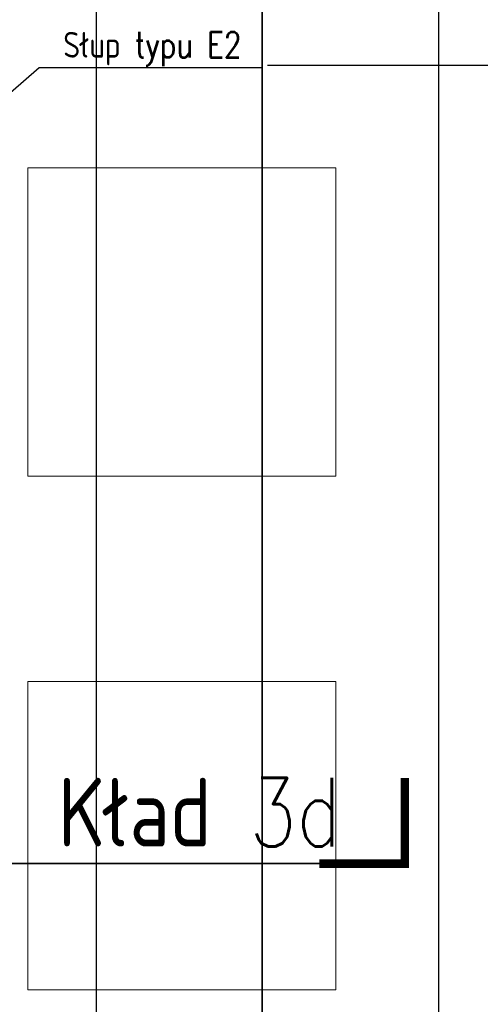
# Model space of a CAD drawing. Header units: centimetres. Extents: x -228435 to 111511, y -89367 to 428125.
# Tile 73 of 219: x -21987 to -19297, y 35515 to 41265. Entities that reach past the tile are written whole.
import ezdxf
from ezdxf.xclip import XClip

# ---------------------------------------------------------------- set-up
doc = ezdxf.new("R2010")
doc.units = ezdxf.units.CM
doc.header["$LTSCALE"] = 50
doc.header["$XCLIPFRAME"] = 0
for name, pattern in [('DASHDOT2', [12.7, 6.35, -3.175, 0, -3.175]), ('HIDDEN2', [4.7625, 3.175, -1.5875]), ('HIDDENX2', [19.05, 12.7, -6.35])]:
    doc.linetypes.add(name, pattern=pattern)
doc.layers.get('0').update_dxf_attribs({"color": 8})
for name, color, linetype in [('ARCH_INFO_KŁADY ŚCIAN', 8, 'HIDDEN2'), ('ARCH_INFO_OPISY', 8, 'Continuous'), ('ARCH_INFO_OSIE_IST', 8, 'DASHDOT2'), ('ARCH_WYKŁADZINA', 8, 'Continuous'), ('Osie rzutów$0$ARCH_INFO_OSIE_OPISY_IST', 8, 'Continuous'), ('RYSUNKOWE_XREF', 8, 'Continuous')]:
    doc.layers.add(name, color=color, linetype=linetype)
doc.layers.add('ARCH_SUFITY_PODWIESZANE', color=8, linetype='HIDDENX2', lineweight=9)
doc.styles.add('ROMANS-50-CM', font='romans.shx', dxfattribs={"width": 0.8, "height": 10})
doc.dimstyles.new('ISO-25', dxfattribs={"dimtxt": 2.5, "dimasz": 2.5, "dimexe": 1.25, "dimexo": 0.625, "dimtad": 1, "dimtxsty": 'Standard', "dimcen": 2.5, "dimadec": 0, "dimazin": 0, "dimtfac": 1, "dimtmove": 0, "dimatfit": 3, "dimfxl": 0, "dimarcsym": 0})

# ---------------------------------------------------------------- blocks, each defined once
blk = doc.blocks.new('SU Lampy kwadratowe +0')
at = {"layer": 'ARCH_SUFITY_PODWIESZANE', "ltscale": 2.5}
for points in [[(9920, 8540), (10100, 8540), (10100, 8360), (9920, 8360)], [(9920, 8240), (10100, 8240), (10100, 8060), (9920, 8060)]]:
    blk.add_lwpolyline(points, close=True, dxfattribs=at)
blk = doc.blocks.new('Linie kładów 0')
at = {"layer": 'ARCH_INFO_KŁADY ŚCIAN', "ltscale": 10, "const_width": 1}
for points in [[(10056.93, 5618.71), (10056.93, 11674.11)], [(6335.35, 8133.67), (10090.19, 8133.67)]]:
    blk.add_lwpolyline(points, dxfattribs=at)
at = {"layer": 'ARCH_INFO_KŁADY ŚCIAN', "linetype": 'Continuous', "const_width": 5}
blk.add_lwpolyline([(10140.19, 8183.67), (10140.19, 8133.67), (10090.19, 8133.67)], dxfattribs=at)
at = {"layer": 'ARCH_INFO_KŁADY ŚCIAN', "insert": (9937.64, 8183.67), "char_height": 40, "width": 626.5327, "attachment_point": 1, "style": 'ROMANS-50-CM'}
blk.add_mtext('Kład 3d', dxfattribs=at)
blk = doc.blocks.new('Osie rzutów')
at = {"layer": 'ARCH_INFO_OSIE_IST', "ltscale": 10}
blk.add_line((4436.04, 8600), (15156.54, 8600), dxfattribs=at)
blk = doc.blocks.new('A$C6FDA0163')
at = {"layer": 'RYSUNKOWE_XREF'}
blk.add_blockref('Osie rzutów', (-10460.03, -9819.05, -630), dxfattribs=at)

msp = doc.modelspace()

# ---------------------------------------------------------------- linework, layer by layer
at = {"layer": 'ARCH_WYKŁADZINA', "linetype": 'Continuous', "lineweight": -3}
for p, q in [((-21540, 68500, 630), (-21540, 17000, 630)), ((-19540, 19000, 630), (-19540, 68500, 630))]:
    msp.add_line(p, q, dxfattribs=at)

# ---------------------------------------------------------------- block references
ref = msp.add_blockref('A$C6FDA0163', (-16540, 53190.5, 630), dxfattribs=dict(xscale=10, yscale=10, zscale=10))
XClip(ref).set_block_clipping_path([(-400.031931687, -2219.05), (399.968068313, 380.95)])
at = {"layer": 'ARCH_INFO_KŁADY ŚCIAN', "xscale": 10, "yscale": 10, "zscale": 10}
msp.add_blockref('Linie kładów 0', (-121140, -45000, 630), dxfattribs=at)
at = {"layer": 'ARCH_SUFITY_PODWIESZANE', "ltscale": 2.5, "xscale": 10, "yscale": 10, "zscale": 10}
msp.add_blockref('SU Lampy kwadratowe +0', (-121140, -45000, -5670), dxfattribs=at)
at = {"layer": 'Osie rzutów$0$ARCH_INFO_OSIE_OPISY_IST', "xscale": 10, "yscale": 10, "zscale": 10}
msp.add_blockref('Osie rzutów', (-121140, -45000, 630), dxfattribs=at)

# ---------------------------------------------------------------- texts
at = {"layer": 'ARCH_INFO_OPISY', "insert": (-21732.43604, 41193.72975, 630), "char_height": 150, "width": 6265.3267976, "attachment_point": 1, "style": 'ROMANS-50-CM'}
msp.add_mtext('Słup typu E2', dxfattribs=at)

# ---------------------------------------------------------------- leaders
at = {"layer": 'ARCH_INFO_OPISY'}
msp.add_leader([(-22169.98389, 40727.33174, 630), (-21873.01512, 40986.62409, 630), (-20567.28452, 40986.62409, 630)], dimstyle='ISO-25', override={"dimscale": 5, "dimasz": 2, "dimtad": 0, "dimldrblk": 'Dot'}, dxfattribs=at)

doc.saveas('drawing.dxf')
